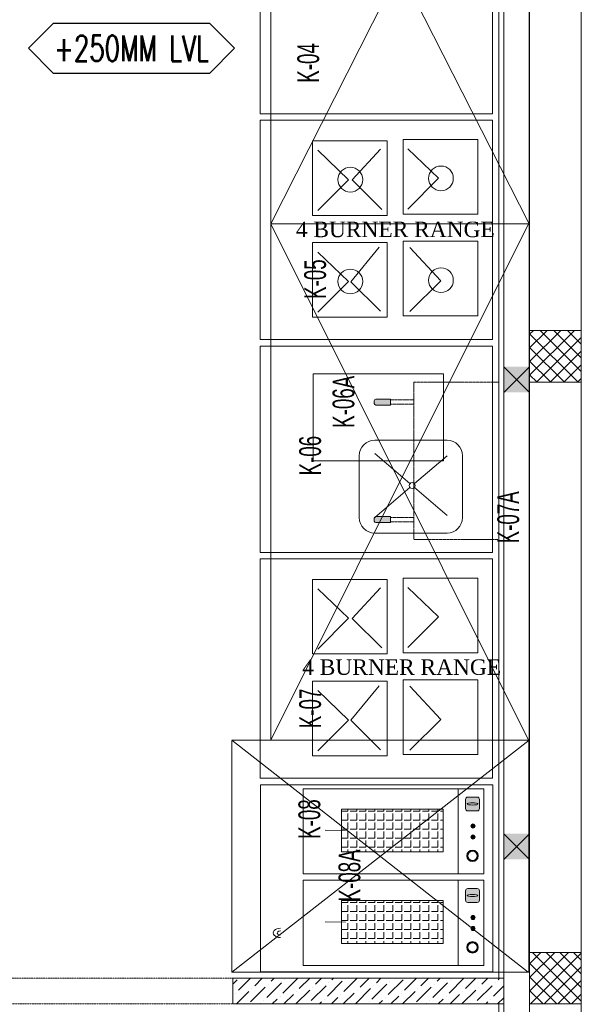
# Model space of a CAD drawing. Header units: millimetres. Extents: x -4747 to 55193, y -3459 to 48388.
# Tile 23 of 35: x 15375 to 17550, y 3419 to 7235. Entities that reach past the tile are written whole.
import ezdxf
from ezdxf.enums import TextEntityAlignment as Align

# ---------------------------------------------------------------- set-up
doc = ezdxf.new("R2010")
doc.units = ezdxf.units.MM
doc.header["$MEASUREMENT"] = 0
for name, pattern in [('FP XREF (2)$0$( Hidden )', [0.375, 0.25, -0.125]), ('FP XREF (2)$0$HIDDEN', [0.375, 0.25, -0.125]), ('FP XREF (2)$0$HIDDEN2', [0.1875, 0.125, -0.0625])]:
    doc.linetypes.add(name, pattern=pattern)
doc.layers.get('0').update_dxf_attribs({"lineweight": 5})
for name, color, linetype, lineweight, true_color in [('FP XREF (2)$0$a- flr dim 02', 9, 'Continuous', 30, 0x808080), ('FP XREF (2)$0$A-100MM', 9, 'Continuous', 0, 0x808080), ('FP XREF (2)$0$A-120MM PANEL', 9, 'Continuous', 0, 0x808080), ('FP XREF (2)$0$A-clmn', 9, 'Continuous', 0, 0x808080), ('FP XREF (2)$0$EQUIP.', 9, 'Continuous', 0, 0x808080), ('FP XREF (2)$0$FLR LINE', 9, 'Continuous', 0, 0x808080), ('FP XREF (2)$0$ND_26_HATCH', 9, 'Continuous', 13, 0x808080)]:
    doc.layers.add(name, color=color, linetype=linetype, lineweight=lineweight, true_color=true_color)
for name, color, linetype, true_color in [('FP XREF (2)$0$A-COLOUMN', 9, 'Continuous', 0x808080), ('FP XREF (2)$0$A-EQUIP', 9, 'Continuous', 0x808080), ('FP XREF (2)$0$Equipment', 9, 'Continuous', 0x808080), ('FP XREF (2)$0$Exhaut Hoods', 9, 'Continuous', 0x808080), ('FP XREF (2)$0$T-TagsWndw', 9, 'Continuous', 0x808080)]:
    doc.layers.add(name, color=color, linetype=linetype, true_color=true_color)
doc.styles.add('FP XREF (2)$0$MtXpl_Arial_Narrow', font='arialn.ttf')
doc.styles.add('FP XREF (2)$0$SSP_Note', font='romans.shx', dxfattribs={"width": 0.8})
doc.styles.add('FP XREF (2)$0$style12', font='BOOKOSI.TTF')

# ---------------------------------------------------------------- blocks, each defined once
blk = doc.blocks.new('FP XREF (2)$0$SSP_Tag_Wndw')
at = {"layer": 'FP XREF (2)$0$T-TagsWndw'}
for p, q in [((-5.5, 1.75), (-7.25, 0)), ((5.5, 1.75), (-5.5, 1.75)), ((7.25, 0), (5.5, 1.75)), ((-7.25, 0), (-5.5, -1.75)), ((5.5, -1.75), (7.25, 0)), ((-5.5, -1.75), (5.5, -1.75))]:
    blk.add_line(p, q, dxfattribs=at)
at = {"layer": 'FP XREF (2)$0$T-TagsWndw', "style": 'FP XREF (2)$0$SSP_Note', "width": 0.8}
blk.add_attdef('WndwNo', text='', height=1.8, dxfattribs=at).set_placement((0, 0), align=Align.MIDDLE_CENTER)
blk = doc.blocks.new('FP XREF (2)')
at = {"lineweight": 0, "true_color": 0x808080}
h = blk.add_hatch(color=8, dxfattribs=at)
h.dxf.hatch_style = 1
h.paths.add_polyline_path([(14470, 9520), (14570, 9520), (14570, 9420), (14470, 9420)])
h.paths.add_polyline_path([(17250, 9520), (17350, 9520), (17350, 9420), (17250, 9420)])
h.paths.add_polyline_path([(14470, 7708), (14570, 7708), (14570, 7608), (14470, 7608)])
h.paths.add_polyline_path([(14470, 5890), (14570, 5890), (14570, 5790), (14470, 5790)])
h.paths.add_polyline_path([(14470, 4080), (14570, 4080), (14570, 3980), (14470, 3980)])
h.paths.add_polyline_path([(15202, 2270), (15302, 2270), (15302, 2170), (15202, 2170)])
h.paths.add_polyline_path([(17250, 2270), (17350, 2270), (17350, 2170), (17250, 2170)])
h.paths.add_polyline_path([(17250, 4080), (17350, 4080), (17350, 3980), (17250, 3980)])
h.paths.add_polyline_path([(17250, 5890), (17350, 5890), (17350, 5790), (17250, 5790)])
h.paths.add_polyline_path([(17250, 7708), (17350, 7708), (17350, 7608), (17250, 7608)])
at = {"layer": 'FP XREF (2)$0$Equipment', "lineweight": 0, "ltscale": 0.2, "true_color": 0x808080}
for points in [[(16748.3, 5758.1, -0.414214), (16754.4, 5764.2), (16811.1, 5764.2), (16811.1, 5741.1), (16754.4, 5741.1, -0.414214), (16748.3, 5747.2)], [(16748.3, 5291.9, 0.414214), (16754.4, 5285.8), (16811.1, 5285.8), (16811.1, 5308.9), (16754.4, 5308.9, 0.414214), (16748.3, 5302.8)]]:
    blk.add_hatch(color=8, dxfattribs=at).paths.add_polyline_path(points)
at = {"layer": 'FP XREF (2)$0$Equipment', "linetype": 'Continuous', "lineweight": 0, "true_color": 0x808080}
h = blk.add_hatch(color=8, dxfattribs=at)
h.dxf.hatch_style = 1
h.paths.add_polyline_path([(17155.5, 4213.1, 0.414214), (17146.6, 4222), (17110.8, 4222, 0.414214), (17101.8, 4213.1), (17101.8, 4177.3, 0.414214), (17110.8, 4168.3), (17146.6, 4168.3, 0.414214), (17155.5, 4177.3)])
h = blk.add_hatch(color=8, dxfattribs=at)
h.dxf.hatch_style = 1
h.paths.add_polyline_path([(17130.4, 4118.1, -1), (17130.4, 4102, -1)])
h = blk.add_hatch(color=8, dxfattribs=at)
h.dxf.hatch_style = 1
h.paths.add_polyline_path([(17130.4, 4075.3, -1), (17130.4, 4059.2, -1)])
h = blk.add_hatch(color=8, dxfattribs=at)
h.dxf.hatch_style = 1
h.paths.add_polyline_path([(17128.8, 3971.8, 1), (17128.8, 4016.6, 1)])
h.paths.add_polyline_path([(17128.8, 3976.3, 1), (17128.8, 4012.1, 1)], flags=16)
h = blk.add_hatch(color=8, dxfattribs=at)
h.dxf.hatch_style = 1
h.paths.add_polyline_path([(17155.5, 3858.4, 0.414214), (17146.6, 3867.4), (17110.8, 3867.4, 0.414214), (17101.8, 3858.4), (17101.8, 3822.6, 0.414214), (17110.8, 3813.7), (17146.6, 3813.7, 0.414214), (17155.5, 3822.6)])
h = blk.add_hatch(color=8, dxfattribs=at)
h.dxf.hatch_style = 1
h.paths.add_polyline_path([(17130.4, 3763.4, -1), (17130.4, 3747.3, -1)])
h = blk.add_hatch(color=8, dxfattribs=at)
h.dxf.hatch_style = 1
h.paths.add_polyline_path([(17130.4, 3720.6, -1), (17130.4, 3704.5, -1)])
h = blk.add_hatch(color=8, dxfattribs=at)
h.dxf.hatch_style = 1
h.paths.add_polyline_path([(17128.8, 3617.2, 1), (17128.8, 3661.9, 1)])
h.paths.add_polyline_path([(17128.8, 3621.7, 1), (17128.8, 3657.5, 1)], flags=16)
at = {"layer": 'FP XREF (2)$0$a- flr dim 02', "color": 8, "lineweight": 0, "true_color": 0x808080}
for p, q in [((17250, 3520), (16200, 3520)), ((16200, 3520), (16200, 3420)), ((16200, 3420), (17250, 3420))]:
    blk.add_line(p, q, dxfattribs=at)
at = {"layer": 'FP XREF (2)$0$A-100MM', "color": 8, "linetype": 'Continuous', "lineweight": 0, "true_color": 0x808080, "transparency": 33554687}
for p, q in [((16200, 3497.4), (16216.6, 3514)), ((16222.3, 3473.8), (16268.5, 3520)), ((16285.5, 3491), (16314.5, 3520)), ((16348.7, 3508.3), (16360.4, 3520)), ((16394.7, 3462.3), (16452.1, 3519.8)), ((16400.4, 3514), (16400.4, 3514)), ((16457.9, 3479.5), (16498.3, 3520)), ((16521.1, 3496.8), (16544.3, 3520)), ((16584.3, 3514), (16590.3, 3520)), ((16630.2, 3468), (16682.2, 3520)), ((16636, 3519.8), (16636, 3519.8)), ((16693.4, 3485.3), (16728.1, 3520)), ((16756.6, 3502.5), (16774.1, 3520)), ((16802.6, 3456.6), (16860, 3514)), ((16819.8, 3519.8), (16820.1, 3520)), ((16865.8, 3473.8), (16912, 3520)), ((16929, 3491), (16958, 3520)), ((16992.2, 3508.3), (17003.9, 3520)), ((17038.1, 3462.3), (17095.6, 3519.8)), ((17043.9, 3514), (17043.9, 3514)), ((17101.3, 3479.5), (17141.8, 3520)), ((17164.5, 3496.8), (17187.8, 3520)), ((17227.7, 3514), (17233.7, 3520)), ((16268.3, 3427.8), (16325.7, 3485.3)), ((16274, 3479.5), (16274, 3479.5)), ((16331.5, 3445.1), (16388.9, 3502.5)), ((16337.2, 3496.8), (16337.2, 3496.8)), ((16444.3, 3420), (16498.1, 3473.8)), ((16503.8, 3433.6), (16561.3, 3491)), ((16509.6, 3485.3), (16509.6, 3485.3)), ((16567, 3450.8), (16624.5, 3508.3)), ((16572.8, 3502.5), (16572.8, 3502.5)), ((16676.2, 3422.1), (16733.6, 3479.5)), ((16681.9, 3473.8), (16681.9, 3473.8)), ((16739.4, 3439.3), (16796.8, 3496.8)), ((16745.1, 3491), (16745.1, 3491)), ((16808.3, 3508.3), (16808.3, 3508.3)), ((16911.7, 3427.8), (16969.2, 3485.3)), ((16917.5, 3479.5), (16917.5, 3479.5)), ((16974.9, 3445.1), (17032.4, 3502.5)), ((16980.7, 3496.8), (16980.7, 3496.8)), ((17087.8, 3420), (17141.6, 3473.8)), ((17147.3, 3433.6), (17204.8, 3491)), ((17153, 3485.3), (17153, 3485.3)), ((17210.5, 3450.8), (17250, 3490.3)), ((17216.2, 3502.5), (17216.2, 3502.5)), ((16210.8, 3462.3), (16210.8, 3462.3)), ((16214.5, 3420), (16262.5, 3468)), ((16352.4, 3420), (16371.7, 3439.3)), ((16383.2, 3450.8), (16383.2, 3450.8)), ((16398.3, 3420), (16434.9, 3456.6)), ((16446.4, 3468), (16446.4, 3468)), ((16555.5, 3439.3), (16555.5, 3439.3)), ((16582.2, 3420), (16607.2, 3445.1)), ((16618.7, 3456.6), (16618.7, 3456.6)), ((16628.1, 3420), (16670.4, 3462.3)), ((16791.1, 3445.1), (16791.1, 3445.1)), ((16812, 3420), (16842.8, 3450.8)), ((16854.3, 3462.3), (16854.3, 3462.3)), ((16858, 3420), (16906, 3468)), ((16995.8, 3420), (17015.2, 3439.3)), ((17026.7, 3450.8), (17026.7, 3450.8)), ((17041.8, 3420), (17078.4, 3456.6)), ((17089.8, 3468), (17089.8, 3468)), ((17199, 3439.3), (17199, 3439.3)), ((17225.6, 3420), (17250, 3444.4)), ((16306.4, 3420), (16308.5, 3422.1)), ((16320, 3433.6), (16320, 3433.6)), ((16492.3, 3422.1), (16492.3, 3422.1)), ((16536.2, 3420), (16544.1, 3427.8)), ((16727.9, 3427.8), (16727.9, 3427.8)), ((16766, 3420), (16779.6, 3433.6)), ((16949.9, 3420), (16952, 3422.1)), ((16963.5, 3433.6), (16963.5, 3433.6)), ((17135.8, 3422.1), (17135.8, 3422.1)), ((17179.7, 3420), (17187.5, 3427.8))]:
    blk.add_line(p, q, dxfattribs=at)
at = {"layer": 'FP XREF (2)$0$A-120MM PANEL', "color": 8, "lineweight": 0, "true_color": 0x808080}
for p, q in [((17230, 9520), (17230, 3520)), ((17250, 9520), (17250, 2170)), ((17230, 3420), (17230, 2170))]:
    blk.add_line(p, q, dxfattribs=at)
at = {"layer": 'FP XREF (2)$0$A-clmn', "color": 8, "lineweight": 0, "true_color": 0x808080}
for p, q in [((17350, 13480), (17350, 2170)), ((17550, 13480), (17550, 0)), ((17550, 6030), (17350, 6030)), ((17350, 6030), (17350, 5830)), ((17550, 5830), (17550, 6030)), ((17350, 5830), (17550, 5830)), ((17550, 3620), (17350, 3620)), ((17350, 3620), (17350, 3420)), ((17550, 3420), (17550, 3620)), ((16390.9, 3520), (17250, 3520)), ((16390.9, 3420), (17250, 3420)), ((17350, 3420), (17550, 3420))]:
    blk.add_line(p, q, dxfattribs=at)
at = {"layer": 'FP XREF (2)$0$A-COLOUMN', "color": 8, "lineweight": 0, "true_color": 0x808080}
for p, q in [((17350, 5890), (17250, 5790)), ((17250, 5890), (17350, 5790)), ((17350, 4080), (17250, 3980)), ((17250, 4080), (17350, 3980))]:
    blk.add_line(p, q, dxfattribs=at)
at = {"layer": 'FP XREF (2)$0$A-EQUIP', "color": 8, "lineweight": 0, "true_color": 0x808080}
for p, q in [((16306.1, 6870), (16306.1, 7320)), ((17206.1, 7320), (17206.1, 6870)), ((17206.1, 6870), (16306.1, 6870)), ((17206.1, 6845), (16306.2, 6845)), ((16306.2, 6845), (16306.2, 5995.1)), ((17206.1, 5995.1), (17206.1, 6845)), ((16798.4, 6765.6), (16509.3, 6765.6)), ((16509.3, 6765.6), (16509.3, 6476.5)), ((16798.4, 6476.5), (16798.4, 6765.6)), ((17149.6, 6770.6), (16860.4, 6770.6)), ((16860.4, 6770.6), (16860.4, 6481.4)), ((17149.6, 6481.4), (17149.6, 6770.6)), ((16529.7, 6729), (16648.7, 6614.7)), ((16772.4, 6733.1), (16662.9, 6614)), ((16878.5, 6734.4), (16997.5, 6620.1)), ((16529.7, 6495.6), (16648.7, 6614.7)), ((16777.1, 6499.7), (16662.9, 6614)), ((16878.5, 6501), (16997.5, 6620.1)), ((16509.3, 6476.5), (16798.4, 6476.5)), ((16860.4, 6481.4), (17149.6, 6481.4)), ((17149.6, 6376), (16860.4, 6376)), ((16860.4, 6376), (16860.4, 6086.9)), ((17149.6, 6086.9), (17149.6, 6376)), ((16798.4, 6371.1), (16509.3, 6371.1)), ((16509.3, 6371.1), (16509.3, 6081.9)), ((16767.4, 6352.7), (16658, 6219.3)), ((16798.4, 6081.9), (16798.4, 6371.1)), ((16886.4, 6351.3), (17005.4, 6222.7)), ((16529.5, 6334.4), (16648.5, 6220.1)), ((16886.4, 6103.6), (17005.4, 6222.7)), ((16529.5, 6101), (16648.5, 6220.1)), ((16772.2, 6105), (16658, 6219.3)), ((16509.3, 6081.9), (16798.4, 6081.9)), ((16860.4, 6086.9), (17149.6, 6086.9)), ((16306.2, 5995.1), (17206.1, 5995.1)), ((16306.2, 5970.1), (17206.1, 5970.1)), ((16306.2, 5170.1), (16306.2, 5970.1)), ((17206.1, 5970.1), (17206.1, 5170.1)), ((16512, 5862.6), (16512, 5525.6)), ((17016, 5862.6), (16512, 5862.6)), ((17016, 5525.6), (17016, 5862.6)), ((16750.1, 5605.1), (17030, 5605.1)), ((16690.1, 5305.1), (16690.1, 5545.1)), ((16750.1, 5553.2), (16886, 5436.7)), ((16903.5, 5436.7), (17030, 5545.1)), ((17090, 5545.1), (17090, 5305.1)), ((16512, 5525.6), (17016, 5525.6)), ((16750.1, 5305.1), (16886, 5421.7)), ((16903.5, 5421.7), (17030, 5313.2)), ((17030, 5245.1), (16750.1, 5245.1)), ((17206.1, 5170.1), (16306.2, 5170.1)), ((17206.1, 5145.1), (16306.2, 5145.1)), ((16306.2, 5145.1), (16306.2, 4295.2)), ((17206.1, 4295.2), (17206.1, 5145.1)), ((16798.4, 5065.7), (16509.3, 5065.7)), ((16509.3, 5065.7), (16509.3, 4776.6)), ((16798.4, 4776.6), (16798.4, 5065.7)), ((17149.6, 5070.7), (16860.4, 5070.7)), ((16860.4, 5070.7), (16860.4, 4781.5)), ((17149.6, 4781.5), (17149.6, 5070.7)), ((16529.7, 5029.1), (16648.7, 4914.8)), ((16772.4, 5033.2), (16662.9, 4914.1)), ((16878.5, 5034.5), (16997.5, 4920.2)), ((16529.7, 4795.7), (16648.7, 4914.8)), ((16777.1, 4799.8), (16662.9, 4914.1)), ((16878.5, 4801.1), (16997.5, 4920.2)), ((16509.3, 4776.6), (16798.4, 4776.6)), ((16860.4, 4781.5), (17149.6, 4781.5)), ((16798.4, 4671.2), (16509.3, 4671.2)), ((16509.3, 4671.2), (16509.3, 4382)), ((16798.4, 4382), (16798.4, 4671.2)), ((17149.6, 4676.1), (16860.4, 4676.1)), ((16860.4, 4676.1), (16860.4, 4387)), ((17149.6, 4387), (17149.6, 4676.1)), ((16529.5, 4634.5), (16648.5, 4520.2)), ((16767.4, 4652.8), (16658, 4519.4)), ((16886.4, 4651.4), (17005.4, 4522.8)), ((16529.5, 4401.1), (16648.5, 4520.2)), ((16772.2, 4405.1), (16658, 4519.4)), ((16886.4, 4403.7), (17005.4, 4522.8)), ((16509.3, 4382), (16798.4, 4382)), ((16860.4, 4387), (17149.6, 4387)), ((16306.2, 4295.2), (17206.1, 4295.2)), ((16307.9, 3545), (16307.9, 4270)), ((16307.9, 4270), (17207.9, 4270)), ((17207.9, 4270), (17207.9, 3545)), ((17207.9, 3545), (16307.9, 3545))]:
    blk.add_line(p, q, dxfattribs=at)
for centre, radius in [((16655.4, 6614.9), 47.9), ((17006.5, 6619.8), 47.9), ((16655.4, 6220.3), 47.9), ((17006.5, 6225.2), 47.9), ((16894.8, 5429.2), 11.5)]:
    blk.add_circle(centre, radius, dxfattribs=at)
for centre, start, end in [((16750.1, 5545.1), 90, 180), ((17030, 5545.1), 0, 90), ((16750.1, 5305.1), 180, 270), ((17030, 5305.1), 270, 0)]:
    blk.add_arc(centre, 60, start, end, dxfattribs=at)
at = {"layer": 'FP XREF (2)$0$A-EQUIP', "color": 8, "lineweight": 0, "true_color": 0x808080, "extrusion": (6.79816e-32, 2.22045e-16, -1)}
blk.add_ellipse((16384.8, 3695.3), major_axis=(-27.6, 0), ratio=0.659797, start_param=4.712389, end_param=7.853982, dxfattribs=at)
at = {"layer": 'FP XREF (2)$0$A-EQUIP', "color": 8, "lineweight": 0, "true_color": 0x808080}
blk.add_open_spline([(16371.7, 3694.5), (16374.9, 3702.2), (16379.3, 3702.9), (16384.2, 3703), (16384.5, 3703), (16384.8, 3703)], degree=3, knots=[4.0819577, 4.0819577, 4.0819577, 4.0819577, 4.673215, 4.673215, 4.712389, 4.712389, 4.712389, 4.712389], dxfattribs=at)
blk.add_open_spline([(16384.8, 3687.6), (16379.9, 3687.6), (16375.1, 3688.4), (16371.7, 3694.5)], degree=3, dxfattribs=at)
at = {"layer": 'FP XREF (2)$0$Equipment', "color": 8, "linetype": 'FP XREF (2)$0$HIDDEN', "lineweight": 0, "ltscale": 0.4, "true_color": 0x808080}
for p, q in [((16901.7, 5830), (16901.7, 5220)), ((17231.1, 5830), (16901.7, 5830)), ((17231.1, 5220), (17231.1, 5830)), ((16901.7, 5220), (17231.1, 5220))]:
    blk.add_line(p, q, dxfattribs=at)
at = {"layer": 'FP XREF (2)$0$Equipment', "color": 8, "lineweight": 0, "ltscale": 0.2, "true_color": 0x808080}
for p, q in [((16754.4, 5764.2), (16811.1, 5764.2)), ((16811.1, 5764.2), (16811.1, 5741.1)), ((16748.3, 5747.2), (16748.3, 5758.1)), ((16811.1, 5741.1), (16754.4, 5741.1)), ((16811.1, 5308.9), (16754.4, 5308.9)), ((16811.1, 5285.8), (16811.1, 5308.9)), ((16748.3, 5302.8), (16748.3, 5291.9)), ((16754.4, 5285.8), (16811.1, 5285.8))]:
    blk.add_line(p, q, dxfattribs=at)
at = {"layer": 'FP XREF (2)$0$Equipment', "color": 8, "linetype": 'FP XREF (2)$0$HIDDEN', "lineweight": 0, "ltscale": 0.7, "true_color": 0x808080}
for p, q in [((16901.7, 5761.2), (16811.1, 5761.2)), ((16811.1, 5761.2), (16811.1, 5744.1)), ((16811.1, 5744.1), (16901.7, 5744.1)), ((16901.7, 5744.1), (16901.7, 5761.2)), ((16811.1, 5288.8), (16811.1, 5305.9)), ((16811.1, 5305.9), (16901.7, 5305.9)), ((16901.7, 5305.9), (16901.7, 5288.8)), ((16901.7, 5288.8), (16811.1, 5288.8))]:
    blk.add_line(p, q, dxfattribs=at)
at = {"layer": 'FP XREF (2)$0$Equipment', "color": 8, "linetype": 'Continuous', "lineweight": 0, "true_color": 0x808080}
for p, q in [((16472.9, 3924.1), (16472.9, 4254.1)), ((16472.9, 4254.1), (17172.9, 4254.1)), ((17072.9, 4254.1), (17072.9, 3924.1)), ((17172.9, 4254.1), (17172.9, 3924.1)), ((17101.8, 4177.3), (17101.8, 4213.1)), ((17110.8, 4222), (17146.6, 4222)), ((17155.5, 4213.1), (17155.5, 4177.3)), ((16621.8, 4009.4), (16621.8, 4175.2)), ((16621.8, 4175.2), (17014.5, 4175.2)), ((16645.4, 4167.7), (16621.8, 4167.7)), ((16645.4, 4167.7), (16645.4, 4175.2)), ((16680.4, 4167.7), (16655, 4167.7)), ((16680.4, 4167.7), (16680.4, 4175.2)), ((16715.3, 4167.7), (16689.9, 4167.7)), ((16715.3, 4167.7), (16715.3, 4175.2)), ((16750.2, 4167.7), (16724.8, 4167.7)), ((16750.2, 4167.7), (16750.2, 4175.2)), ((16785.1, 4167.7), (16759.7, 4167.7)), ((16785.1, 4167.7), (16785.1, 4175.2)), ((16820.1, 4167.7), (16794.7, 4167.7)), ((16820.1, 4167.7), (16820.1, 4175.2)), ((16855, 4167.7), (16829.6, 4167.7)), ((16855, 4167.7), (16855, 4175.2)), ((16889.9, 4167.7), (16864.5, 4167.7)), ((16889.9, 4167.7), (16889.9, 4175.2)), ((16924.8, 4167.7), (16899.4, 4167.7)), ((16924.8, 4167.7), (16924.8, 4175.2)), ((16959.8, 4167.7), (16934.4, 4167.7)), ((16959.8, 4167.7), (16959.8, 4175.2)), ((16994.7, 4167.7), (16969.3, 4167.7)), ((16994.7, 4167.7), (16994.7, 4175.2)), ((17014.5, 4167.7), (17004.2, 4167.7)), ((17014.5, 4175.2), (17014.5, 4009.4)), ((17146.6, 4168.3), (17110.8, 4168.3)), ((16645.4, 4132.7), (16621.8, 4132.7)), ((16645.4, 4132.7), (16645.4, 4158.1)), ((16645.4, 4097.8), (16645.4, 4123.2)), ((16680.4, 4132.7), (16655, 4132.7)), ((16680.4, 4132.7), (16680.4, 4158.1)), ((16680.4, 4097.8), (16680.4, 4123.2)), ((16715.3, 4132.7), (16689.9, 4132.7)), ((16715.3, 4132.7), (16715.3, 4158.1)), ((16715.3, 4097.8), (16715.3, 4123.2)), ((16750.2, 4132.7), (16724.8, 4132.7)), ((16750.2, 4132.7), (16750.2, 4158.1)), ((16750.2, 4097.8), (16750.2, 4123.2)), ((16785.1, 4132.7), (16759.7, 4132.7)), ((16785.1, 4132.7), (16785.1, 4158.1)), ((16785.1, 4097.8), (16785.1, 4123.2)), ((16820.1, 4132.7), (16794.7, 4132.7)), ((16820.1, 4132.7), (16820.1, 4158.1)), ((16820.1, 4097.8), (16820.1, 4123.2)), ((16855, 4132.7), (16829.6, 4132.7)), ((16855, 4132.7), (16855, 4158.1)), ((16855, 4097.8), (16855, 4123.2)), ((16889.9, 4132.7), (16864.5, 4132.7)), ((16889.9, 4132.7), (16889.9, 4158.1)), ((16889.9, 4097.8), (16889.9, 4123.2)), ((16924.8, 4132.7), (16899.4, 4132.7)), ((16924.8, 4132.7), (16924.8, 4158.1)), ((16924.8, 4097.8), (16924.8, 4123.2)), ((16959.8, 4132.7), (16934.4, 4132.7)), ((16959.8, 4132.7), (16959.8, 4158.1)), ((16959.8, 4097.8), (16959.8, 4123.2)), ((16994.7, 4132.7), (16969.3, 4132.7)), ((16994.7, 4132.7), (16994.7, 4158.1)), ((16994.7, 4097.8), (16994.7, 4123.2)), ((17014.5, 4132.7), (17004.2, 4132.7)), ((16645.4, 4097.8), (16621.8, 4097.8)), ((16645.4, 4062.9), (16645.4, 4088.3)), ((16680.4, 4097.8), (16655, 4097.8)), ((16680.4, 4062.9), (16680.4, 4088.3)), ((16715.3, 4097.8), (16689.9, 4097.8)), ((16715.3, 4062.9), (16715.3, 4088.3)), ((16750.2, 4097.8), (16724.8, 4097.8)), ((16750.2, 4062.9), (16750.2, 4088.3)), ((16785.1, 4097.8), (16759.7, 4097.8)), ((16785.1, 4062.9), (16785.1, 4088.3)), ((16820.1, 4097.8), (16794.7, 4097.8)), ((16820.1, 4062.9), (16820.1, 4088.3)), ((16855, 4097.8), (16829.6, 4097.8)), ((16855, 4062.9), (16855, 4088.3)), ((16889.9, 4097.8), (16864.5, 4097.8)), ((16889.9, 4062.9), (16889.9, 4088.3)), ((16924.8, 4097.8), (16899.4, 4097.8)), ((16924.8, 4062.9), (16924.8, 4088.3)), ((16959.8, 4097.8), (16934.4, 4097.8)), ((16959.8, 4062.9), (16959.8, 4088.3)), ((16994.7, 4097.8), (16969.3, 4097.8)), ((16994.7, 4062.9), (16994.7, 4088.3)), ((17014.5, 4097.8), (17004.2, 4097.8)), ((16645.4, 4062.9), (16621.8, 4062.9)), ((16645.4, 4028), (16645.4, 4053.4)), ((16680.4, 4062.9), (16655, 4062.9)), ((16680.4, 4028), (16680.4, 4053.4)), ((16715.3, 4062.9), (16689.9, 4062.9)), ((16715.3, 4028), (16715.3, 4053.4)), ((16750.2, 4062.9), (16724.8, 4062.9)), ((16750.2, 4028), (16750.2, 4053.4)), ((16785.1, 4062.9), (16759.7, 4062.9)), ((16785.1, 4028), (16785.1, 4053.4)), ((16820.1, 4062.9), (16794.7, 4062.9)), ((16820.1, 4028), (16820.1, 4053.4)), ((16855, 4062.9), (16829.6, 4062.9)), ((16855, 4028), (16855, 4053.4)), ((16889.9, 4062.9), (16864.5, 4062.9)), ((16889.9, 4028), (16889.9, 4053.4)), ((16924.8, 4062.9), (16899.4, 4062.9)), ((16924.8, 4028), (16924.8, 4053.4)), ((16959.8, 4062.9), (16934.4, 4062.9)), ((16959.8, 4028), (16959.8, 4053.4)), ((16994.7, 4062.9), (16969.3, 4062.9)), ((16994.7, 4028), (16994.7, 4053.4)), ((17014.5, 4062.9), (17004.2, 4062.9)), ((16645.4, 4028), (16621.8, 4028)), ((17014.5, 4009.4), (16621.8, 4009.4)), ((16645.4, 4009.4), (16645.4, 4018.4)), ((16680.4, 4028), (16655, 4028)), ((16680.4, 4009.4), (16680.4, 4018.4)), ((16715.3, 4028), (16689.9, 4028)), ((16715.3, 4009.4), (16715.3, 4018.4)), ((16750.2, 4028), (16724.8, 4028)), ((16750.2, 4009.4), (16750.2, 4018.4)), ((16785.1, 4028), (16759.7, 4028)), ((16785.1, 4009.4), (16785.1, 4018.4)), ((16820.1, 4028), (16794.7, 4028)), ((16820.1, 4009.4), (16820.1, 4018.4)), ((16855, 4028), (16829.6, 4028)), ((16855, 4009.4), (16855, 4018.4)), ((16889.9, 4028), (16864.5, 4028)), ((16889.9, 4009.4), (16889.9, 4018.4)), ((16924.8, 4028), (16899.4, 4028)), ((16924.8, 4009.4), (16924.8, 4018.4)), ((16959.8, 4028), (16934.4, 4028)), ((16959.8, 4009.4), (16959.8, 4018.4)), ((16994.7, 4028), (16969.3, 4028)), ((16994.7, 4009.4), (16994.7, 4018.4)), ((17014.5, 4028), (17004.2, 4028)), ((17172.9, 3924.1), (16472.9, 3924.1)), ((16472.9, 3569.5), (16472.9, 3899.5)), ((16472.9, 3899.5), (17172.9, 3899.5)), ((17072.9, 3899.5), (17072.9, 3569.5)), ((17172.9, 3899.5), (17172.9, 3569.5)), ((17101.8, 3822.6), (17101.8, 3858.4)), ((17110.8, 3867.4), (17146.6, 3867.4)), ((17155.5, 3858.4), (17155.5, 3822.6)), ((16621.8, 3654.8), (16621.8, 3820.6)), ((16621.8, 3820.6), (17014.5, 3820.6)), ((16645.4, 3813), (16645.4, 3820.6)), ((16680.4, 3813), (16680.4, 3820.6)), ((16715.3, 3813), (16715.3, 3820.6)), ((16750.2, 3813), (16750.2, 3820.6)), ((16785.1, 3813), (16785.1, 3820.6)), ((16820.1, 3813), (16820.1, 3820.6)), ((16855, 3813), (16855, 3820.6)), ((16889.9, 3813), (16889.9, 3820.6)), ((16924.8, 3813), (16924.8, 3820.6)), ((16959.8, 3813), (16959.8, 3820.6)), ((16994.7, 3813), (16994.7, 3820.6)), ((17014.5, 3820.6), (17014.5, 3654.8)), ((16645.4, 3813), (16621.8, 3813)), ((16645.4, 3778.1), (16621.8, 3778.1)), ((16645.4, 3778.1), (16645.4, 3803.5)), ((16680.4, 3813), (16655, 3813)), ((16680.4, 3778.1), (16655, 3778.1)), ((16680.4, 3778.1), (16680.4, 3803.5)), ((16715.3, 3813), (16689.9, 3813)), ((16715.3, 3778.1), (16689.9, 3778.1)), ((16715.3, 3778.1), (16715.3, 3803.5)), ((16750.2, 3813), (16724.8, 3813)), ((16750.2, 3778.1), (16724.8, 3778.1)), ((16750.2, 3778.1), (16750.2, 3803.5)), ((16785.1, 3813), (16759.7, 3813)), ((16785.1, 3778.1), (16759.7, 3778.1)), ((16785.1, 3778.1), (16785.1, 3803.5)), ((16820.1, 3813), (16794.7, 3813)), ((16820.1, 3778.1), (16794.7, 3778.1)), ((16820.1, 3778.1), (16820.1, 3803.5)), ((16855, 3813), (16829.6, 3813)), ((16855, 3778.1), (16829.6, 3778.1)), ((16855, 3778.1), (16855, 3803.5)), ((16889.9, 3813), (16864.5, 3813)), ((16889.9, 3778.1), (16864.5, 3778.1)), ((16889.9, 3778.1), (16889.9, 3803.5)), ((16924.8, 3813), (16899.4, 3813)), ((16924.8, 3778.1), (16899.4, 3778.1)), ((16924.8, 3778.1), (16924.8, 3803.5)), ((16959.8, 3813), (16934.4, 3813)), ((16959.8, 3778.1), (16934.4, 3778.1)), ((16959.8, 3778.1), (16959.8, 3803.5)), ((16994.7, 3813), (16969.3, 3813)), ((16994.7, 3778.1), (16969.3, 3778.1)), ((16994.7, 3778.1), (16994.7, 3803.5)), ((17014.5, 3813), (17004.2, 3813)), ((17014.5, 3778.1), (17004.2, 3778.1)), ((17146.6, 3813.7), (17110.8, 3813.7)), ((16645.4, 3743.2), (16621.8, 3743.2)), ((16645.4, 3743.2), (16645.4, 3768.6)), ((16680.4, 3743.2), (16655, 3743.2)), ((16680.4, 3743.2), (16680.4, 3768.6)), ((16715.3, 3743.2), (16689.9, 3743.2)), ((16715.3, 3743.2), (16715.3, 3768.6)), ((16750.2, 3743.2), (16724.8, 3743.2)), ((16750.2, 3743.2), (16750.2, 3768.6)), ((16785.1, 3743.2), (16759.7, 3743.2)), ((16785.1, 3743.2), (16785.1, 3768.6)), ((16820.1, 3743.2), (16794.7, 3743.2)), ((16820.1, 3743.2), (16820.1, 3768.6)), ((16855, 3743.2), (16829.6, 3743.2)), ((16855, 3743.2), (16855, 3768.6)), ((16889.9, 3743.2), (16864.5, 3743.2)), ((16889.9, 3743.2), (16889.9, 3768.6)), ((16924.8, 3743.2), (16899.4, 3743.2)), ((16924.8, 3743.2), (16924.8, 3768.6)), ((16959.8, 3743.2), (16934.4, 3743.2)), ((16959.8, 3743.2), (16959.8, 3768.6)), ((16994.7, 3743.2), (16969.3, 3743.2)), ((16994.7, 3743.2), (16994.7, 3768.6)), ((17014.5, 3743.2), (17004.2, 3743.2)), ((16645.4, 3708.2), (16621.8, 3708.2)), ((16645.4, 3708.2), (16645.4, 3733.6)), ((16680.4, 3708.2), (16655, 3708.2)), ((16680.4, 3708.2), (16680.4, 3733.6)), ((16715.3, 3708.2), (16689.9, 3708.2)), ((16715.3, 3708.2), (16715.3, 3733.6)), ((16750.2, 3708.2), (16724.8, 3708.2)), ((16750.2, 3708.2), (16750.2, 3733.6)), ((16785.1, 3708.2), (16759.7, 3708.2)), ((16785.1, 3708.2), (16785.1, 3733.6)), ((16820.1, 3708.2), (16794.7, 3708.2)), ((16820.1, 3708.2), (16820.1, 3733.6)), ((16855, 3708.2), (16829.6, 3708.2)), ((16855, 3708.2), (16855, 3733.6)), ((16889.9, 3708.2), (16864.5, 3708.2)), ((16889.9, 3708.2), (16889.9, 3733.6)), ((16924.8, 3708.2), (16899.4, 3708.2)), ((16924.8, 3708.2), (16924.8, 3733.6)), ((16959.8, 3708.2), (16934.4, 3708.2)), ((16959.8, 3708.2), (16959.8, 3733.6)), ((16994.7, 3708.2), (16969.3, 3708.2)), ((16994.7, 3708.2), (16994.7, 3733.6)), ((17014.5, 3708.2), (17004.2, 3708.2)), ((16645.4, 3673.3), (16621.8, 3673.3)), ((16645.4, 3673.3), (16645.4, 3698.7)), ((16645.4, 3654.8), (16645.4, 3663.8)), ((16680.4, 3673.3), (16655, 3673.3)), ((16680.4, 3673.3), (16680.4, 3698.7)), ((16680.4, 3654.8), (16680.4, 3663.8)), ((16715.3, 3673.3), (16689.9, 3673.3)), ((16715.3, 3673.3), (16715.3, 3698.7)), ((16715.3, 3654.8), (16715.3, 3663.8)), ((16750.2, 3673.3), (16724.8, 3673.3)), ((16750.2, 3673.3), (16750.2, 3698.7)), ((16750.2, 3654.8), (16750.2, 3663.8)), ((16785.1, 3673.3), (16759.7, 3673.3)), ((16785.1, 3673.3), (16785.1, 3698.7)), ((16785.1, 3654.8), (16785.1, 3663.8)), ((16820.1, 3673.3), (16794.7, 3673.3)), ((16820.1, 3673.3), (16820.1, 3698.7)), ((16820.1, 3654.8), (16820.1, 3663.8)), ((16855, 3673.3), (16829.6, 3673.3)), ((16855, 3673.3), (16855, 3698.7)), ((16855, 3654.8), (16855, 3663.8)), ((16889.9, 3673.3), (16864.5, 3673.3)), ((16889.9, 3673.3), (16889.9, 3698.7)), ((16889.9, 3654.8), (16889.9, 3663.8)), ((16924.8, 3673.3), (16899.4, 3673.3)), ((16924.8, 3673.3), (16924.8, 3698.7)), ((16924.8, 3654.8), (16924.8, 3663.8)), ((16959.8, 3673.3), (16934.4, 3673.3)), ((16959.8, 3673.3), (16959.8, 3698.7)), ((16959.8, 3654.8), (16959.8, 3663.8)), ((16994.7, 3673.3), (16969.3, 3673.3)), ((16994.7, 3673.3), (16994.7, 3698.7)), ((16994.7, 3654.8), (16994.7, 3663.8)), ((17014.5, 3673.3), (17004.2, 3673.3)), ((17014.5, 3654.8), (16621.8, 3654.8)), ((17172.9, 3569.5), (16472.9, 3569.5))]:
    blk.add_line(p, q, dxfattribs=at)
at = {"layer": 'FP XREF (2)$0$Equipment', "color": 8, "lineweight": 0, "true_color": 0x808080}
for p, q in [((16636.2, 4092.3), (16558.1, 4093.3)), ((16636.2, 3737.7), (16558.1, 3738.7))]:
    blk.add_line(p, q, dxfattribs=at)
at = {"layer": 'FP XREF (2)$0$Equipment', "color": 8, "linetype": 'Continuous', "lineweight": 0, "true_color": 0x808080}
for centre, radius in [((17130.4, 4110), 8.06), ((17130.4, 4067.2), 8.06), ((17128.8, 3994.2), 22.4), ((17128.8, 3994.2), 17.9), ((17130.4, 3755.4), 8.06), ((17130.4, 3712.6), 8.06), ((17128.8, 3639.6), 22.4), ((17128.8, 3639.6), 17.9)]:
    blk.add_circle(centre, radius, dxfattribs=at)
at = {"layer": 'FP XREF (2)$0$Equipment', "color": 8, "lineweight": 0, "ltscale": 0.2, "true_color": 0x808080}
for centre, start, end in [((16754.4, 5758.1), 90, 180), ((16754.4, 5747.2), 180, 270), ((16754.4, 5302.8), 90, 180), ((16754.4, 5291.9), 180, 270)]:
    blk.add_arc(centre, 6.1, start, end, dxfattribs=at)
at = {"layer": 'FP XREF (2)$0$Equipment', "color": 8, "linetype": 'Continuous', "lineweight": 0, "true_color": 0x808080}
for centre, start, end in [((17110.8, 4213.1), 90, 180), ((17146.6, 4213.1), 0, 90), ((17110.8, 4177.3), 180, 270), ((17146.6, 4177.3), 270, 360), ((17110.8, 3858.4), 90, 180), ((17146.6, 3858.4), 0, 90), ((17110.8, 3822.6), 180, 270), ((17146.6, 3822.6), 270, 360)]:
    blk.add_arc(centre, 8.95, start, end, dxfattribs=at)
for centre in [(17128.7, 4195.3), (17128.7, 3840.6)]:
    blk.add_ellipse(centre, major_axis=(-21.2, 0), ratio=0.192581, dxfattribs=at)
at = {"layer": 'FP XREF (2)$0$Exhaut Hoods', "color": 8, "lineweight": 0, "true_color": 0x808080}
for p, q in [((16348, 6443), (17346, 8417.9)), ((16348, 8417.9), (17348.1, 6443)), ((16348, 4443), (17346, 6443)), ((16348, 6443), (17346, 4443)), ((17348, 4443), (16196.2, 3543)), ((16196.2, 4443), (17344.2, 3543))]:
    blk.add_line(p, q, dxfattribs=at)
at = {"layer": 'FP XREF (2)$0$Exhaut Hoods', "color": 8, "linetype": 'FP XREF (2)$0$( Hidden )', "lineweight": 0, "ltscale": 10, "true_color": 0x808080}
for p, q in [((16348.1, 8417.9), (16348.1, 6443)), ((17348.1, 6443), (17348.1, 8417.9)), ((17348, 6443), (16348, 6443)), ((16348, 6443), (16348, 4443)), ((16348.1, 6443), (17348.1, 6443)), ((17348, 4443), (17348, 6443)), ((16196.2, 4443), (17346.2, 4443)), ((16196.2, 3543), (16196.2, 4443)), ((16348, 4443), (17348, 4443)), ((17346.2, 4443), (17346.2, 3543)), ((17346.2, 3543), (16196.2, 3543))]:
    blk.add_line(p, q, dxfattribs=at)
at = {"layer": 'FP XREF (2)$0$FLR LINE', "color": 8, "linetype": 'FP XREF (2)$0$HIDDEN2', "lineweight": 0, "ltscale": 8, "true_color": 0x808080}
for p, q in [((16200, 3520), (15300, 3520)), ((15300, 3420), (16200, 3420))]:
    blk.add_line(p, q, dxfattribs=at)
at = {"layer": 'FP XREF (2)$0$ND_26_HATCH', "color": 8, "linetype": 'Continuous', "lineweight": 0, "true_color": 0x808080}
for p, q in [((17350, 6015.7), (17364.3, 6030)), ((17350, 5962.7), (17417.3, 6030)), ((17350, 5909.6), (17470.4, 6030)), ((17350, 5856.6), (17523.4, 6030)), ((17550, 5870.8), (17390.8, 6030)), ((17550, 5923.8), (17443.8, 6030)), ((17550, 5976.9), (17496.9, 6030)), ((17550, 6029.9), (17549.9, 6030)), ((17537.8, 5830), (17350, 6017.8)), ((17376.4, 5830), (17550, 6003.6)), ((17484.7, 5830), (17350, 5964.7)), ((17429.5, 5830), (17550, 5950.5)), ((17431.7, 5830), (17350, 5911.7)), ((17482.5, 5830), (17550, 5897.5)), ((17378.7, 5830), (17350, 5858.7)), ((17535.5, 5830), (17550, 5844.5)), ((17350, 3576.2), (17393.8, 3620)), ((17350, 3523.1), (17446.9, 3620)), ((17350, 3470.1), (17499.9, 3620)), ((17352.9, 3420), (17550, 3617.1)), ((17550, 3431.3), (17361.3, 3620)), ((17550, 3484.3), (17414.3, 3620)), ((17550, 3537.3), (17467.3, 3620)), ((17550, 3590.4), (17520.4, 3620)), ((17508.2, 3420), (17350, 3578.2)), ((17406, 3420), (17550, 3564)), ((17455.2, 3420), (17350, 3525.2)), ((17459, 3420), (17550, 3511)), ((17402.2, 3420), (17350, 3472.2)), ((17512, 3420), (17550, 3458))]:
    blk.add_line(p, q, dxfattribs=at)
at = {"color": 8, "lineweight": 0, "true_color": 0x808080}
ref = blk.add_blockref('FP XREF (2)$0$SSP_Tag_Wndw', (15808, 7124.2), dxfattribs=dict(at, xscale=55.05875642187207, yscale=55.05875642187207, zscale=55.05875642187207))
ref.add_attrib('WndwNo', '+250MM LVL', dxfattribs={"layer": 'FP XREF (2)$0$T-TagsWndw', "height": 99.11, "style": 'FP XREF (2)$0$SSP_Note', "width": 0.7}).set_placement((15808, 7124.2), align=Align.MIDDLE_CENTER)
at = {"layer": 'FP XREF (2)$0$EQUIP.', "color": 8, "lineweight": 0, "true_color": 0x808080, "style": 'FP XREF (2)$0$MtXpl_Arial_Narrow', "width": 0.75}
for s, p in [('K-04', (16534.7, 6990.6, 0)), ('K-05', (16561.2, 6152.8, 0)), ('K-06A', (16671, 5653.1, 0)), ('K-06', (16541.8, 5468.7, 0)), ('K-07A', (17309.3, 5205.4, 0)), ('K-07', (16541.8, 4488.9, 0)), ('K-08', (16538.9, 4060.1, 0)), ('K-08A', (16694.1, 3817.4, 0))]:
    blk.add_text(s, height=84.44, rotation=90, dxfattribs=at).set_placement(p)
at = {"layer": 'FP XREF (2)$0$EQUIP.', "color": 8, "lineweight": 0, "true_color": 0x808080, "style": 'FP XREF (2)$0$style12'}
for p in [(16444.5, 6392), (16469.1, 4695.6)]:
    blk.add_text('4 BURNER RANGE', height=60, rotation=360, dxfattribs=at).set_placement(p)

msp = doc.modelspace()

# ---------------------------------------------------------------- block references
msp.add_blockref('FP XREF (2)', (0, 0))

doc.saveas('drawing.dxf')
